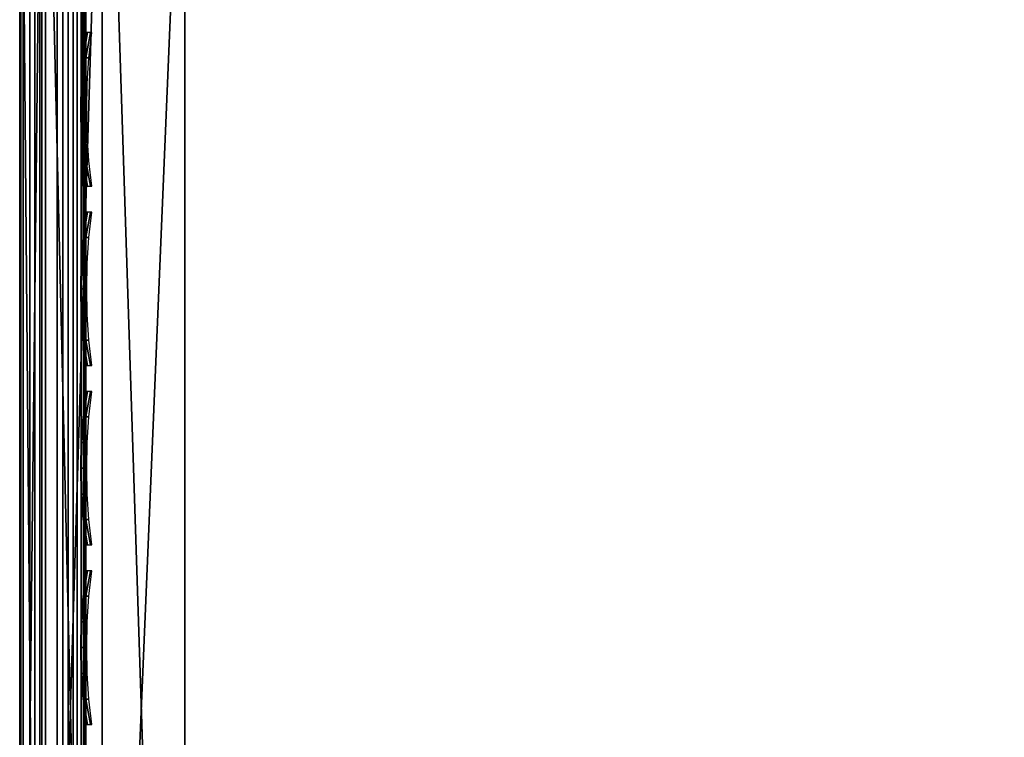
# Model space of a CAD drawing. Header units: inches. Extents: x 0 to 23, y -28 to 0.
# Tile 121 of 256: x 0 to 1.5, y -2.1 to -1. Entities that reach past the tile are written whole.
import ezdxf

# ---------------------------------------------------------------- set-up
doc = ezdxf.new("R2010")
doc.units = ezdxf.units.IN
doc.header["$LTSCALE"] = 0.03937
doc.header["$MEASUREMENT"] = 0
for name, color, linetype in [('A-FURN-3-ST-BK', 151, 'Continuous'), ('A-FURN-3-ST-SEAM', 250, 'Continuous'), ('A-FURN-3-STITCH', 15, 'Continuous')]:
    doc.layers.add(name, color=color, linetype=linetype)

msp = doc.modelspace()

# ---------------------------------------------------------------- meshes
at = {"layer": 'A-FURN-3-ST-BK'}
mesh = msp.add_polyface(dxfattribs=at)
corners = [(0.25, -4.2116, 32.8648), (22.75, -4.2116, 32.8648), (0.25, -3.8565, 32.9659), (22.75, -3.8565, 32.9659), (0.25, -3.4889, 33), (22.75, -0.5, 33), (0.25, -0.5, 33), (0.25, -0.3087, 32.9619), (22.75, -0.3087, 32.9619), (0.25, -0.1464, 32.8536), (22.75, -0.1464, 32.8536), (0.25, -0.0381, 32.6913), (22.75, -0.0381, 32.6913), (0.25, 0, 32.5), (22.75, 0, 5.25), (0.25, 0, 5.25), (0.25, -0.0335, 5.125), (22.75, -0.0335, 5.125), (0.25, -0.125, 5.0335), (22.75, -0.125, 5.0335), (0.25, -0.25, 5), (22.75, -4.1002, 5), (0.25, -4.1002, 5), (0.125, -4.1002, 5.0335), (0.125, -0.25, 5.0335), (0.125, -4.3257, 16.9009), (0.0335, -4.2252, 5.2499), (0.125, -4.3167, 5.2498), (0.25, -4.3592, 16.9008), (0.0335, -4.265, 17.1734), (0.125, -4.3542, 17.153), (0.125, -0.0335, 5.25), (0.0335, -0.125, 32.5), (0.125, -0.0335, 32.5), (0.125, -0.3215, 32.931), (0.125, -0.5, 32.9665), (0.125, -0.1701, 32.8299), (0.125, -0.069, 32.6785), (0.0335, -3.4889, 32.875), (0.125, -3.4889, 32.9665), (0.125, -3.8504, 32.933), (0.125, -4.1995, 32.8336), (0.25, -4.5421, 32.7002), (0.1069, -0.0451, 5.244), (0.1628, -0.0325, 5.1628), (0.244, -0.0451, 5.1069), (0.1878, -0.1355, 5.0367), (0.0983, -0.1216, 5.0983), (0.0367, -0.1355, 5.1878), (0.0984, -4.2286, 5.0982), (0.1878, -4.2147, 5.0367), (0.25, -4.2251, 5.0335), (0.2439, -4.3051, 5.1068), (0.25, -4.3166, 5.1249), (0.1629, -4.3176, 5.1627), (0.25, -4.3502, 5.2498), (0.1068, -4.305, 5.244), (0.0366, -4.2147, 5.1878), (22.75, -4.2251, 5.0335), (22.75, -4.3166, 5.1249)]
mesh.append_faces([[corners[k] for k in face] for face in [(0, 1, 2), (2, 3, 4), (4, 5, 6), (6, 5, 7), (7, 8, 9), (9, 10, 11), (11, 12, 13), (13, 14, 15), (15, 14, 16), (16, 17, 18), (18, 19, 20), (20, 21, 22), (23, 24, 22), (22, 24, 20), (25, 26, 27), (25, 27, 28), (29, 25, 30), (31, 32, 33), (31, 33, 15), (15, 33, 13), (34, 35, 6), (34, 6, 7), (34, 7, 36), (36, 7, 9), (36, 9, 37), (37, 9, 11), (37, 11, 33), (33, 11, 13), (33, 32, 37), (35, 38, 39), (35, 39, 6), (6, 39, 4), (38, 40, 39), (39, 40, 2), (39, 2, 4), (41, 42, 0), (41, 0, 40), (40, 0, 2), (43, 31, 44), (44, 31, 15), (44, 15, 16), (44, 16, 45), (45, 16, 18), (45, 18, 46), (46, 18, 20), (46, 20, 24), (46, 24, 47), (47, 48, 43, 44), (47, 44, 45, 46), (49, 23, 50), (50, 23, 22), (50, 22, 51), (50, 51, 52), (52, 51, 53), (52, 53, 54), (54, 53, 55), (54, 55, 27), (54, 27, 56), (54, 56, 57, 49), (54, 49, 50, 52), (22, 21, 51), (51, 58, 53), (53, 59, 55)]])
mesh = msp.add_polyface(dxfattribs=at)
corners = [(22.875, -0.0335, 32.5), (22.9665, -0.125, 5.25), (22.875, -0.0335, 5.25), (22.75, 0, 32.5), (22.75, 0, 5.25), (22.75, -0.5, 33), (22.875, -0.5, 32.9665), (22.75, -0.3087, 32.9619), (22.875, -0.3215, 32.931), (22.75, -0.1464, 32.8536), (22.875, -0.1701, 32.8299), (22.75, -0.0381, 32.6913), (22.875, -0.069, 32.6785), (22.9665, -0.1535, 32.6435), (22.9665, -0.5, 32.875), (22.75, -3.4889, 33), (22.875, -3.4889, 32.9665), (22.75, -4.2116, 32.8648), (22.875, -4.5245, 32.6717), (22.875, -4.1995, 32.8336), (22.75, -3.8565, 32.9659), (22.875, -3.8504, 32.933), (22.875, -4.3167, 5.2498), (22.875, -4.3257, 16.9009), (22.75, -4.3502, 5.2498), (22.875, -0.25, 5.0335), (22.875, -4.1002, 5.0335), (22.75, -0.25, 5), (22.75, -4.1002, 5), (22.9017, -0.1216, 5.0983), (22.8122, -0.1355, 5.0367), (22.75, -0.125, 5.0335), (22.756, -0.0451, 5.1069), (22.75, -0.0335, 5.125), (22.8372, -0.0325, 5.1628), (22.8931, -0.0451, 5.244), (22.9633, -0.1355, 5.1878), (22.8932, -4.305, 5.244), (22.8371, -4.3176, 5.1627), (22.75, -4.3166, 5.1249), (22.7561, -4.3051, 5.1068), (22.75, -4.2251, 5.0335), (22.8122, -4.2147, 5.0367), (22.9016, -4.2286, 5.0982), (22.9634, -4.2147, 5.1878), (0.25, -4.2116, 32.8648), (22.75, -4.5421, 32.7002), (0.25, -3.8565, 32.9659), (0.25, -3.4889, 33), (0.25, -0.3087, 32.9619), (0.25, -0.1464, 32.8536), (0.25, -0.0381, 32.6913), (0.25, 0, 32.5), (0.25, -0.0335, 5.125), (0.25, -0.125, 5.0335), (0.25, -0.25, 5), (0.25, -4.2251, 5.0335), (0.25, -4.3166, 5.1249), (0.25, -4.3502, 5.2498)]
mesh.append_faces([[corners[k] for k in face] for face in [(0, 1, 2), (0, 2, 3), (3, 2, 4), (5, 6, 7), (7, 6, 8), (7, 8, 9), (9, 8, 10), (9, 10, 11), (11, 10, 12), (11, 12, 3), (3, 12, 0), (0, 12, 13), (14, 8, 6), (5, 15, 6), (6, 15, 16), (6, 16, 14), (17, 18, 19), (17, 19, 20), (20, 19, 21), (20, 21, 15), (15, 21, 16), (22, 23, 24), (25, 26, 27), (27, 26, 28), (29, 25, 30), (30, 25, 27), (30, 27, 31), (30, 31, 32), (32, 31, 33), (32, 33, 34), (34, 33, 4), (34, 4, 2), (34, 2, 35), (34, 35, 36, 29), (34, 29, 30, 32), (37, 22, 38), (38, 22, 24), (38, 24, 39), (38, 39, 40), (40, 39, 41), (40, 41, 42), (42, 41, 28), (42, 28, 26), (42, 26, 43), (43, 44, 37, 38), (43, 38, 40, 42), (45, 46, 17), (47, 17, 20), (48, 20, 15), (15, 5, 48), (49, 5, 7), (50, 7, 9), (51, 9, 11), (52, 11, 3), (3, 4, 52), (53, 4, 33), (54, 33, 31), (55, 31, 27), (27, 28, 55), (56, 28, 41), (57, 41, 39), (58, 39, 24)]])
mesh = msp.add_polyface(dxfattribs=at)
corners = [(0, -4.1002, 5.25), (0, -0.25, 5.25), (0.0335, -4.1002, 5.125), (0.0335, -0.25, 5.125), (0.125, -4.1002, 5.0335), (0.125, -0.25, 5.0335), (0, -4.1092, 16.901), (0.0335, -4.2342, 16.9009), (0.0335, -4.2252, 5.2499), (0.125, -4.3257, 16.9009), (0.0335, -4.3558, 17.4321), (0, -4.4041, 17.7422), (0, -4.2432, 17.4864), (0.0335, -4.265, 17.1734), (0, -4.1432, 17.2013), (0, -0.25, 32.5), (0.0335, -0.125, 5.25), (0.0335, -0.125, 32.5), (0.125, -0.0335, 5.25), (0, -0.375, 32.7165), (0, -0.5, 32.75), (0.0335, -0.3565, 32.8465), (0.0335, -0.5, 32.875), (0.125, -0.5, 32.9665), (0.125, -0.3215, 32.931), (0.125, -0.069, 32.6785), (0.0335, -0.1535, 32.6435), (0.0335, -0.2348, 32.7652), (0.125, -0.1701, 32.8299), (0, -0.2835, 32.625), (0, -3.4889, 32.75), (0.0335, -3.4889, 32.875), (0, -4.4105, 32.4877), (0.0335, -4.4763, 32.594), (0, -4.1213, 32.6317), (0.0335, -4.1665, 32.7483), (0, -3.8106, 32.7202), (0.0335, -3.8336, 32.8431), (0.125, -3.8504, 32.933), (0.125, -4.1995, 32.8336), (0.0367, -0.1355, 5.1878), (0.1069, -0.0451, 5.244), (0.0983, -0.1216, 5.0983), (0.0366, -4.2147, 5.1878), (0.0984, -4.2286, 5.0982), (0.1068, -4.305, 5.244), (0.125, -4.3167, 5.2498)]
mesh.append_faces([[corners[k] for k in face] for face in [(0, 1, 2), (2, 1, 3), (2, 3, 4), (4, 3, 5), (6, 0, 7), (7, 0, 8), (7, 8, 9), (10, 11, 12), (10, 12, 13), (13, 12, 14), (13, 14, 7), (7, 14, 6), (7, 9, 13), (1, 15, 16), (16, 15, 17), (16, 17, 18), (19, 20, 21), (21, 20, 22), (21, 22, 23), (21, 23, 24), (25, 17, 26), (25, 26, 27, 28), (28, 27, 21, 24), (17, 15, 26), (26, 15, 29), (26, 29, 27), (27, 29, 19), (27, 19, 21), (20, 30, 22), (22, 30, 31), (22, 31, 23), (32, 33, 34), (34, 33, 35), (34, 35, 36), (36, 35, 37), (36, 37, 30), (30, 37, 31), (31, 37, 38), (35, 39, 38, 37), (3, 1, 40), (40, 1, 16), (40, 16, 41), (41, 16, 18), (42, 5, 3), (42, 3, 40), (8, 0, 43), (43, 0, 2), (43, 2, 44), (44, 2, 4), (45, 46, 8), (45, 8, 43), (0, 6, 1), (1, 6, 15), (15, 6, 14), (15, 14, 20), (20, 14, 30), (30, 14, 12), (30, 12, 11), (11, 34, 36), (11, 36, 30), (20, 19, 15), (15, 19, 29)]])
at = {"layer": 'A-FURN-3-ST-SEAM'}
mesh = msp.add_polyface(dxfattribs=at)
corners = [(0.0655, -0.3289, 32.9128), (0.0304, -0.3294, 32.9116), (0.0304, -0.5, 32.9459), (0.0655, -0.5, 32.9472), (0.0304, -2.4926, 32.9459), (0.0655, -2.4926, 32.9472), (0.0003, -2.4926, 32.9045), (0.0051, -2.4926, 32.9217), (0.0051, -0.5, 32.9217), (0.0003, -0.5, 32.9045), (0.0051, -0.3386, 32.8893), (0.0003, -0.3452, 32.8734), (0.0019, -0.352, 32.8571), (0.0019, -0.5, 32.8868), (0.0019, -2.4926, 32.8868), (0.0734, -2.4926, 32.8563), (0.0567, -2.4926, 32.8505), (0.0567, -0.5, 32.8505), (0.0734, -0.5, 32.8563), (0.0567, -0.3659, 32.8235), (0.0734, -0.3637, 32.8289), (0.0872, -0.3594, 32.8393), (0.0872, -0.5, 32.8675), (0.0872, -2.4926, 32.8675), (0.1, -2.4926, 32.9), (0.0965, -3.4889, 32.8826), (0.0965, -2.4926, 32.8826), (0.1, -0.5, 32.9), (0.0965, -0.5, 32.8826), (0.1, -0.347, 32.8693), (0.0929, -2.4926, 32.9255), (0.1, -3.4889, 32.9), (0.0929, -0.5, 32.9255), (0.0929, -0.3372, 32.8928), (0.039, -0.3655, 32.8245), (0.039, -0.5, 32.8515), (0.039, -2.4926, 32.8515), (0.0567, -3.4889, 32.8505), (0.039, -3.4889, 32.8515), (0.0965, -0.3536, 32.8532), (0.0872, -3.4889, 32.8675), (0.0228, -0.3627, 32.8313), (0.0228, -0.5, 32.8588), (0.0228, -2.4926, 32.8588), (0.0228, -3.4889, 32.8588), (0.0019, -3.4889, 32.8868), (0.0155, -0.3331, 32.9027), (0.0155, -0.5, 32.9362), (0.0155, -2.4926, 32.9362), (0.0051, -3.4889, 32.9217), (0.0155, -3.4889, 32.9362), (0.0304, -3.4889, 32.9459), (0.0812, -0.332, 32.9053), (0.0812, -0.5, 32.939), (0.0812, -2.4926, 32.939), (0.0655, -3.4889, 32.9472), (0.0812, -3.4889, 32.939), (0.0929, -3.4889, 32.9255)]
mesh.append_faces([[corners[k] for k in face] for face in [(0, 1, 2, 3), (3, 2, 4, 5), (6, 7, 8, 9), (9, 8, 10, 11), (11, 12, 13, 9), (9, 13, 14, 6), (15, 16, 17, 18), (18, 17, 19, 20), (20, 21, 22, 18), (18, 22, 23, 15), (24, 25, 26), (24, 26, 27), (27, 26, 28), (27, 28, 29), (30, 31, 24), (30, 24, 32), (32, 24, 27), (32, 27, 33), (34, 19, 17, 35), (35, 17, 16, 36), (36, 16, 37, 38), (21, 39, 28, 22), (22, 28, 26, 23), (23, 26, 25, 40), (41, 34, 35, 42), (42, 35, 36, 43), (43, 36, 38, 44), (12, 41, 42, 13), (13, 42, 43, 14), (14, 43, 44, 45), (46, 10, 8, 47), (47, 8, 7, 48), (48, 7, 49, 50), (1, 46, 47, 2), (2, 47, 48, 4), (4, 48, 50, 51), (52, 0, 3, 53), (53, 3, 5, 54), (54, 5, 55, 56), (33, 52, 53, 32), (32, 53, 54, 30), (30, 54, 56, 57)]])
at = {"layer": 'A-FURN-3-STITCH'}
mesh = msp.add_polymesh((7, 4), dxfattribs=at)
for k, corner in enumerate([(0.1007, -1.2829, 32.9506), (0.1028, -1.2829, 32.9521), (0.1071, -1.2829, 32.955), (0.1093, -1.2829, 32.9565), (0.0964, -1.2446, 32.9569), (0.096, -1.2446, 32.9621), (0.1003, -1.2446, 32.9651), (0.105, -1.2446, 32.9628), (0.0938, -1.2057, 32.9607), (0.0934, -1.2057, 32.9659), (0.0977, -1.2057, 32.9689), (0.1024, -1.2057, 32.9666), (0.0929, -1.1666, 32.962), (0.0926, -1.1666, 32.9672), (0.0969, -1.1666, 32.9701), (0.1016, -1.1666, 32.9679), (0.0938, -1.1276, 32.9607), (0.0934, -1.1276, 32.9659), (0.0977, -1.1276, 32.9689), (0.1024, -1.1276, 32.9666), (0.0964, -1.0887, 32.9569), (0.096, -1.0887, 32.9621), (0.1003, -1.0887, 32.9651), (0.105, -1.0887, 32.9628), (0.1007, -1.0504, 32.9506), (0.1028, -1.0504, 32.9521), (0.1071, -1.0504, 32.9551), (0.1093, -1.0504, 32.9565)]):
    mesh.set_mesh_vertex(divmod(k, 4), corner)
mesh = msp.add_polymesh((7, 4), dxfattribs=at)
for k, corner in enumerate([(0.1007, -1.5546, 32.9506), (0.1028, -1.5546, 32.9521), (0.1071, -1.5546, 32.955), (0.1093, -1.5546, 32.9565), (0.0964, -1.5163, 32.9569), (0.096, -1.5163, 32.9621), (0.1003, -1.5163, 32.9651), (0.105, -1.5163, 32.9628), (0.0938, -1.4774, 32.9607), (0.0934, -1.4774, 32.9659), (0.0977, -1.4774, 32.9689), (0.1024, -1.4774, 32.9666), (0.0929, -1.4384, 32.962), (0.0926, -1.4384, 32.9672), (0.0969, -1.4384, 32.9701), (0.1016, -1.4384, 32.9679), (0.0938, -1.3993, 32.9607), (0.0934, -1.3993, 32.9659), (0.0977, -1.3993, 32.9689), (0.1024, -1.3993, 32.9666), (0.0964, -1.3605, 32.9569), (0.096, -1.3605, 32.9621), (0.1003, -1.3605, 32.9651), (0.105, -1.3605, 32.9628), (0.1007, -1.3221, 32.9506), (0.1028, -1.3221, 32.9521), (0.1071, -1.3221, 32.9551), (0.1093, -1.3221, 32.9565)]):
    mesh.set_mesh_vertex(divmod(k, 4), corner)
mesh = msp.add_polymesh((7, 4), dxfattribs=at)
for k, corner in enumerate([(0.1007, -1.8263, 32.9506), (0.1028, -1.8263, 32.9521), (0.1071, -1.8263, 32.955), (0.1093, -1.8263, 32.9565), (0.0964, -1.788, 32.9569), (0.096, -1.788, 32.9621), (0.1003, -1.788, 32.9651), (0.105, -1.788, 32.9628), (0.0938, -1.7492, 32.9607), (0.0934, -1.7492, 32.9659), (0.0977, -1.7492, 32.9689), (0.1024, -1.7492, 32.9666), (0.0929, -1.7101, 32.962), (0.0926, -1.7101, 32.9672), (0.0969, -1.7101, 32.9701), (0.1016, -1.7101, 32.9679), (0.0938, -1.671, 32.9607), (0.0934, -1.671, 32.9659), (0.0977, -1.671, 32.9689), (0.1024, -1.671, 32.9666), (0.0964, -1.6322, 32.9569), (0.096, -1.6322, 32.9621), (0.1003, -1.6322, 32.9651), (0.105, -1.6322, 32.9628), (0.1007, -1.5938, 32.9506), (0.1028, -1.5938, 32.9521), (0.1071, -1.5938, 32.9551), (0.1093, -1.5938, 32.9565)]):
    mesh.set_mesh_vertex(divmod(k, 4), corner)
mesh = msp.add_polymesh((7, 4), dxfattribs=at)
for k, corner in enumerate([(0.1007, -2.0981, 32.9506), (0.1028, -2.0981, 32.9521), (0.1071, -2.0981, 32.955), (0.1093, -2.0981, 32.9565), (0.0964, -2.0597, 32.9569), (0.096, -2.0597, 32.9621), (0.1003, -2.0597, 32.9651), (0.105, -2.0597, 32.9628), (0.0938, -2.0209, 32.9607), (0.0934, -2.0209, 32.9659), (0.0977, -2.0209, 32.9689), (0.1024, -2.0209, 32.9666), (0.0929, -1.9818, 32.962), (0.0926, -1.9818, 32.9672), (0.0969, -1.9818, 32.9701), (0.1016, -1.9818, 32.9679), (0.0938, -1.9427, 32.9607), (0.0934, -1.9427, 32.9659), (0.0977, -1.9427, 32.9689), (0.1024, -1.9427, 32.9666), (0.0964, -1.9039, 32.9569), (0.096, -1.9039, 32.9621), (0.1003, -1.9039, 32.9651), (0.105, -1.9039, 32.9628), (0.1007, -1.8656, 32.9506), (0.1028, -1.8656, 32.9521), (0.1071, -1.8656, 32.9551), (0.1093, -1.8656, 32.9565)]):
    mesh.set_mesh_vertex(divmod(k, 4), corner)

doc.saveas('drawing.dxf')
